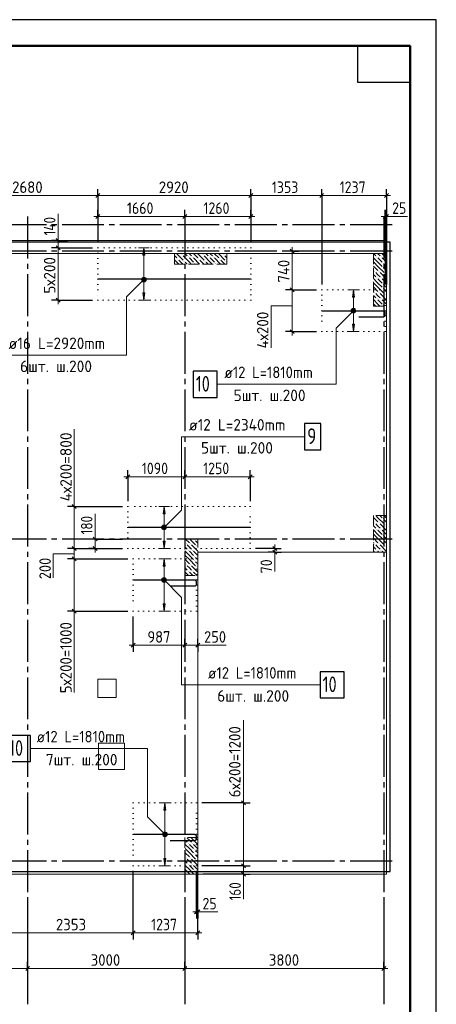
# Model space of a CAD drawing. Header units: millimetres. Extents: x 0 to 42000, y 0 to 29700.
# Tile 8 of 8: x 34048 to 42000, y 10896 to 29700. Entities that reach past the tile are written whole.
import ezdxf

# ---------------------------------------------------------------- set-up
doc = ezdxf.new("R2010")
doc.units = ezdxf.units.MM
for name, pattern in [('______2', [270, 200, -70]), ('______5', [1100, 800, -100, 100, -100]), ('______9', [100, 0, -100])]:
    doc.linetypes.add(name, pattern=pattern)
for name, color, linetype, lineweight in [('Standard', 7, 'Continuous', 25), ('ДОП Верх по Х', 7, 'Continuous', 18), ('ЖБ Перекрытие верхний уровень_1', 7, 'Continuous', 18), ('Общий01', 7, 'Continuous', 13), ('Позиционная метка номер позиции', 7, 'Continuous', 13), ('Примечания', 7, 'Continuous', 13), ('Размерная линия_ общее', 7, 'Continuous', 13)]:
    doc.layers.add(name, color=color, linetype=linetype, lineweight=lineweight)
doc.layers.add('ЖБ Пилон', color=7, linetype='______2', lineweight=13, true_color=0xa0a0a0)
doc.layers.add('Оси', color=7, linetype='______5', lineweight=13, true_color=0x656565)
doc.styles.add('ISOCPEUR', font='txt')

msp = doc.modelspace()

# ---------------------------------------------------------------- hatches: boundary and pattern name
at = {"layer": 'ДОП Верх по Х', "linetype": 'Continuous', "lineweight": 13, "transparency": 33554687}
for points in [[(36438, 25202), (36418, 25342), (36398, 25202)], [(40439, 24402), (40419, 24542), (40399, 24402)], [(36825, 20262), (36805, 20402), (36785, 20262)], [(36825, 19262), (36805, 19402), (36785, 19262)], [(36839, 14602), (36819, 14742), (36799, 14602)]]:
    msp.add_hatch(color=7, dxfattribs=at).paths.add_polyline_path(points)
for points in [[(36438, 24482), (36418, 24342), (36398, 24482)], [(40439, 23882), (40419, 23742), (40399, 23882)], [(36825, 19742), (36805, 19602), (36785, 19742)], [(36825, 18542), (36805, 18402), (36785, 18542)], [(36839, 13682), (36819, 13542), (36799, 13682)]]:
    msp.add_hatch(color=7, dxfattribs=at).paths.add_polyline_path(points, flags=16)
at = {"layer": 'ЖБ Пилон', "linetype": 'Continuous', "lineweight": 18, "transparency": 33554687}
for points in [[(37140, 25209), (37146, 25215), (37153, 25209), (37146, 25202)], [(37540, 25209), (37546, 25215), (37553, 25209), (37546, 25202)], [(37940, 25209), (37946, 25215), (37953, 25209), (37946, 25202)], [(37060, 25129), (37066, 25135), (37073, 25129), (37066, 25122)], [(37180, 25089), (37186, 25095), (37193, 25089), (37186, 25082)], [(37260, 25169), (37266, 25175), (37273, 25169), (37266, 25162)], [(37340, 25169), (37346, 25175), (37353, 25169), (37346, 25162)], [(37380, 25049), (37386, 25055), (37393, 25049), (37386, 25042)], [(37460, 25129), (37466, 25135), (37473, 25129), (37466, 25122)], [(37580, 25089), (37586, 25095), (37593, 25089), (37586, 25082)], [(37660, 25169), (37666, 25175), (37673, 25169), (37666, 25162)], [(37740, 25169), (37746, 25175), (37753, 25169), (37746, 25162)], [(37780, 25049), (37786, 25055), (37793, 25049), (37786, 25042)], [(37860, 25129), (37866, 25135), (37873, 25129), (37866, 25122)], [(37980, 25089), (37986, 25095), (37993, 25089), (37986, 25082)], [(40860, 25169), (40866, 25175), (40873, 25169), (40866, 25162)], [(40940, 25169), (40946, 25175), (40953, 25169), (40946, 25162)], [(40980, 25049), (40986, 25055), (40993, 25049), (40986, 25042)], [(40820, 24889), (40826, 24895), (40833, 24889), (40826, 24882)], [(40900, 24889), (40906, 24895), (40913, 24889), (40906, 24882)], [(40980, 24969), (40986, 24975), (40993, 24969), (40986, 24962)], [(41020, 24849), (41026, 24855), (41033, 24849), (41026, 24842)], [(40860, 24769), (40866, 24775), (40873, 24769), (40866, 24762)], [(40940, 24769), (40946, 24775), (40953, 24769), (40946, 24762)], [(40980, 24649), (40986, 24655), (40993, 24649), (40986, 24642)], [(40820, 24489), (40826, 24495), (40833, 24489), (40826, 24482)], [(40900, 24489), (40906, 24495), (40913, 24489), (40906, 24482)], [(40980, 24569), (40986, 24575), (40993, 24569), (40986, 24562)], [(41020, 24449), (41026, 24455), (41033, 24449), (41026, 24442)], [(40860, 24369), (40866, 24375), (40873, 24369), (40866, 24362)], [(40940, 24369), (40946, 24375), (40953, 24369), (40946, 24362)], [(40980, 24249), (40986, 24255), (40993, 24249), (40986, 24242)], [(40980, 20169), (40986, 20175), (40993, 20169), (40986, 20162)], [(40820, 20089), (40826, 20095), (40833, 20089), (40826, 20082)], [(40860, 19969), (40866, 19975), (40873, 19969), (40866, 19962)], [(40900, 20089), (40906, 20095), (40913, 20089), (40906, 20082)], [(40940, 19969), (40946, 19975), (40953, 19969), (40946, 19962)], [(41020, 20049), (41026, 20055), (41033, 20049), (41026, 20042)], [(37380, 19769), (37386, 19775), (37393, 19769), (37386, 19762)], [(40980, 19849), (40986, 19855), (40993, 19849), (40986, 19842)], [(40980, 19769), (40986, 19775), (40993, 19769), (40986, 19762)], [(37220, 19689), (37226, 19695), (37233, 19689), (37226, 19682)], [(37260, 19569), (37266, 19575), (37273, 19569), (37266, 19562)], [(37300, 19689), (37306, 19695), (37313, 19689), (37306, 19682)], [(37340, 19569), (37346, 19575), (37353, 19569), (37346, 19562)], [(37420, 19649), (37426, 19655), (37433, 19649), (37426, 19642)], [(40820, 19689), (40826, 19695), (40833, 19689), (40826, 19682)], [(40860, 19569), (40866, 19575), (40873, 19569), (40866, 19562)], [(40900, 19689), (40906, 19695), (40913, 19689), (40906, 19682)], [(40940, 19569), (40946, 19575), (40953, 19569), (40946, 19562)], [(41020, 19649), (41026, 19655), (41033, 19649), (41026, 19642)], [(37380, 19449), (37386, 19455), (37393, 19449), (37386, 19442)], [(37380, 19369), (37386, 19375), (37393, 19369), (37386, 19362)], [(37220, 19289), (37226, 19295), (37233, 19289), (37226, 19282)], [(37300, 19289), (37306, 19295), (37313, 19289), (37306, 19282)], [(37420, 19249), (37426, 19255), (37433, 19249), (37426, 19242)], [(37260, 19169), (37266, 19175), (37273, 19169), (37266, 19162)], [(37340, 19169), (37346, 19175), (37353, 19169), (37346, 19162)], [(37260, 13969), (37266, 13975), (37273, 13969), (37266, 13962)], [(37340, 13969), (37346, 13975), (37353, 13969), (37346, 13962)], [(37420, 14049), (37426, 14055), (37433, 14049), (37426, 14042)], [(37380, 13849), (37386, 13855), (37393, 13849), (37386, 13842)], [(37380, 13769), (37386, 13775), (37393, 13769), (37386, 13762)], [(37220, 13689), (37226, 13695), (37233, 13689), (37226, 13682)], [(37260, 13569), (37266, 13575), (37273, 13569), (37266, 13562)], [(37300, 13689), (37306, 13695), (37313, 13689), (37306, 13682)], [(37340, 13569), (37346, 13575), (37353, 13569), (37346, 13562)], [(37420, 13649), (37426, 13655), (37433, 13649), (37426, 13642)], [(37380, 13449), (37386, 13455), (37393, 13449), (37386, 13442)]]:
    msp.add_hatch(color=7, dxfattribs=at).paths.add_polyline_path(points, flags=16)
at = {"layer": 'Позиционная метка номер позиции', "linetype": 'Continuous', "lineweight": 13, "transparency": 33554687}
for points in [[(36450, 24706), (36386, 24769), (36375, 24749)], [(36450, 24706), (36375, 24749), (36430, 24694)], [(36430, 24694), (36375, 24749), (36375, 24726)], [(36430, 24694), (36375, 24726), (36407, 24694)], [(36407, 24694), (36375, 24726), (36386, 24706)], [(36461, 24726), (36407, 24781), (36386, 24769)], [(36461, 24726), (36386, 24769), (36450, 24706)], [(36461, 24749), (36430, 24781), (36407, 24781)], [(36461, 24749), (36407, 24781), (36461, 24726)], [(36430, 24781), (36461, 24749), (36450, 24769)], [(40451, 24110), (40387, 24173), (40376, 24153)], [(40451, 24110), (40376, 24153), (40430, 24098)], [(40430, 24098), (40376, 24153), (40376, 24130)], [(40430, 24098), (40376, 24130), (40407, 24098)], [(40407, 24098), (40376, 24130), (40387, 24110)], [(40462, 24130), (40407, 24185), (40387, 24173)], [(40462, 24130), (40387, 24173), (40451, 24110)], [(40462, 24153), (40430, 24185), (40407, 24185)], [(40462, 24153), (40407, 24185), (40462, 24130)], [(40430, 24185), (40462, 24153), (40451, 24173)], [(36762, 20013), (36837, 19970), (36774, 20033)], [(36762, 19990), (36817, 19958), (36762, 20013)], [(36762, 20013), (36817, 19958), (36837, 19970)], [(36794, 19958), (36762, 19990), (36774, 19970)], [(36762, 19990), (36794, 19958), (36817, 19958)], [(36774, 20033), (36849, 19990), (36794, 20045)], [(36774, 20033), (36837, 19970), (36849, 19990)], [(36794, 20045), (36849, 19990), (36849, 20013)], [(36794, 20045), (36849, 20013), (36817, 20045)], [(36817, 20045), (36849, 20013), (36837, 20033)], [(36762, 19013), (36794, 19045), (36774, 19033)], [(36794, 19045), (36762, 19013), (36762, 18990)], [(36794, 19045), (36762, 18990), (36817, 19045)], [(36817, 19045), (36762, 18990), (36774, 18970)], [(36817, 19045), (36774, 18970), (36837, 19033)], [(36837, 19033), (36774, 18970), (36794, 18958)], [(36837, 19033), (36794, 18958), (36849, 19013)], [(36849, 19013), (36794, 18958), (36817, 18958)], [(36849, 19013), (36817, 18958), (36849, 18990)], [(36849, 18990), (36817, 18958), (36837, 18970)], [(36787, 14110), (36830, 14185), (36776, 14130)], [(36776, 14130), (36830, 14185), (36807, 14185)], [(36776, 14130), (36807, 14185), (36776, 14153)], [(36776, 14153), (36807, 14185), (36787, 14173)], [(36787, 14110), (36851, 14173), (36830, 14185)], [(36807, 14098), (36851, 14173), (36787, 14110)], [(36807, 14098), (36862, 14153), (36851, 14173)], [(36830, 14098), (36862, 14153), (36807, 14098)], [(36830, 14098), (36862, 14130), (36862, 14153)], [(36862, 14130), (36830, 14098), (36851, 14110)]]:
    msp.add_hatch(color=7, dxfattribs=at).paths.add_polyline_path(points)

# ---------------------------------------------------------------- linework, layer by layer
at = {"layer": 'Standard', "color": 7, "linetype": 'Continuous', "lineweight": 35, "transparency": 33554687}
for p, q in [((41500, 27600), (41500, 20500)), ((41500, 27200), (41500, 20100))]:
    msp.add_line(p, q, dxfattribs=at)
at = {"layer": 'Standard', "color": 7, "linetype": 'Continuous', "lineweight": 50, "transparency": 33554687}
msp.add_line((41500, 27100), (41500, 23200), dxfattribs=at)
at = {"layer": 'Standard', "color": 7, "linetype": 'Continuous', "lineweight": 25, "transparency": 33554687}
for points in [[(0, 0), (42000, 0), (42000, 29700), (0, 29700), (0, 0)], [(41500, 29200), (41500, 28500), (40500, 28500), (40500, 29200), (41500, 29200)]]:
    msp.add_lwpolyline(points, close=True, dxfattribs=at)
at = {"layer": 'Standard', "color": 7, "linetype": 'Continuous', "lineweight": 50, "transparency": 33554687}
msp.add_lwpolyline([(2000, 29200), (41500, 29200), (41500, 500), (2000, 500), (2000, 29200)], close=True, dxfattribs=at)
at = {"layer": 'Standard', "color": 7, "linetype": 'Continuous', "lineweight": 13, "transparency": 33554687}
msp.add_lwpolyline([(41500, 29200), (2000, 29200), (2000, 6000), (41500, 6000), (41500, 29200)], dxfattribs=at)
at = {"layer": 'Standard', "color": 2, "linetype": 'Continuous', "lineweight": 13, "transparency": 33554687}
for points in [[(4250, 13382), (41050, 13382), (41050, 25482), (4250, 25482), (4250, 13382)], [(4250, 13382), (41050, 13382), (41050, 25232), (4250, 25232), (4250, 13382)]]:
    msp.add_lwpolyline(points, dxfattribs=at)
at = {"layer": 'Standard', "color": 254, "linetype": 'Continuous', "lineweight": 25, "true_color": 0xc4c4ff, "transparency": 33554687}
msp.add_lwpolyline([(7300, 13435), (41119, 13435), (41119, 25450), (7300, 25450), (7300, 13435)], dxfattribs=at)
at = {"layer": 'ДОП Верх по Х', "color": 7, "linetype": 'Continuous', "lineweight": 13, "transparency": 33554687}
for p, q in [((36418, 25342), (36318, 25342)), ((36418, 25342), (36398, 25202)), ((36398, 25202), (36438, 25202)), ((36438, 25202), (36418, 25342)), ((36418, 25342), (36518, 25342)), ((36418, 25342), (36418, 25342)), ((36418, 24482), (36418, 25202)), ((36418, 24342), (36398, 24482)), ((36398, 24482), (36438, 24482)), ((36438, 24482), (36418, 24342)), ((40419, 24542), (40319, 24542)), ((40419, 24542), (40399, 24402)), ((40439, 24402), (40419, 24542)), ((40419, 24542), (40519, 24542)), ((40419, 24542), (40419, 24542)), ((36418, 24342), (36318, 24342)), ((36418, 24342), (36518, 24342)), ((36418, 24342), (36418, 24342)), ((40399, 24402), (40439, 24402)), ((40419, 23882), (40419, 24402)), ((40419, 23742), (40319, 23742)), ((40419, 23742), (40399, 23882)), ((40399, 23882), (40439, 23882)), ((40439, 23882), (40419, 23742)), ((40419, 23742), (40519, 23742)), ((40419, 23742), (40419, 23742)), ((36805, 20402), (36705, 20402)), ((36805, 20402), (36785, 20262)), ((36825, 20262), (36805, 20402)), ((36805, 20402), (36905, 20402)), ((36805, 20402), (36805, 20402)), ((36785, 20262), (36825, 20262)), ((36805, 19742), (36805, 20262)), ((36805, 19602), (36705, 19602)), ((36805, 19602), (36785, 19742)), ((36785, 19742), (36825, 19742)), ((36825, 19742), (36805, 19602)), ((36805, 19602), (36905, 19602)), ((36805, 19602), (36805, 19602)), ((36805, 19402), (36705, 19402)), ((36805, 19402), (36785, 19262)), ((36825, 19262), (36805, 19402)), ((36805, 19402), (36905, 19402)), ((36805, 19402), (36805, 19402)), ((36785, 19262), (36825, 19262)), ((36805, 18542), (36805, 19262)), ((36805, 18402), (36785, 18542)), ((36785, 18542), (36825, 18542)), ((36825, 18542), (36805, 18402)), ((36805, 18402), (36705, 18402)), ((36805, 18402), (36905, 18402)), ((36805, 18402), (36805, 18402)), ((36819, 14742), (36719, 14742)), ((36819, 14742), (36799, 14602)), ((36839, 14602), (36819, 14742)), ((36819, 14742), (36919, 14742)), ((36819, 14742), (36819, 14742)), ((36799, 14602), (36839, 14602)), ((36819, 13682), (36819, 14602)), ((36819, 13542), (36719, 13542)), ((36819, 13542), (36799, 13682)), ((36799, 13682), (36839, 13682)), ((36839, 13682), (36819, 13542)), ((36819, 13542), (36919, 13542)), ((36819, 13542), (36819, 13542))]:
    msp.add_line(p, q, dxfattribs=at)
at = {"layer": 'ДОП Верх по Х', "color": 7, "linetype": 'Continuous', "lineweight": 25, "transparency": 33554687}
for p, q in [((38452, 24742), (35548, 24742)), ((38444, 20002), (36116, 20002))]:
    msp.add_line(p, q, dxfattribs=at)
for points in [[(39819, 24142), (40983, 24142), (40990, 24141), (40997, 24138), (41003, 24135), (41008, 24131), (41012, 24126), (41016, 24119), (41018, 24113), (41019, 24106), (41019, 24055), (41018, 24049), (41016, 24042), (41012, 24036), (41008, 24031), (41003, 24026), (40997, 24023), (40990, 24021), (40983, 24020), (40519, 24020)], [(37360, 22487), (37820, 22487), (37820, 22987), (37360, 22987), (37360, 22487)], [(39486, 21486), (39796, 21486), (39796, 21986), (39486, 21986), (39486, 21486)], [(36219, 19002), (37383, 19002), (37390, 19001), (37397, 18998), (37403, 18995), (37408, 18991), (37412, 18986), (37416, 18979), (37418, 18973), (37419, 18966), (37419, 18915), (37418, 18909), (37416, 18902), (37412, 18896), (37408, 18891), (37403, 18886), (37397, 18883), (37390, 18881), (37383, 18880), (36919, 18880)], [(39781, 16747), (40241, 16747), (40241, 17247), (39781, 17247), (39781, 16747)], [(33796, 15530), (34256, 15530), (34256, 16030), (33796, 16030), (33796, 15530)], [(36219, 14142), (37383, 14142), (37390, 14141), (37397, 14138), (37403, 14135), (37408, 14131), (37412, 14126), (37416, 14119), (37418, 14113), (37419, 14106), (37419, 14055), (37418, 14049), (37416, 14042), (37412, 14036), (37408, 14031), (37403, 14026), (37397, 14023), (37390, 14021), (37383, 14020), (36919, 14020)]]:
    msp.add_lwpolyline(points, dxfattribs=at)
at = {"layer": 'ЖБ Перекрытие верхний уровень_1', "color": 7, "linetype": 'Continuous', "lineweight": 18, "transparency": 33554687}
for p, q in [((41050, 25482), (4250, 25482)), ((41050, 19532), (41050, 25482)), ((37450, 13382), (37450, 19532)), ((37450, 19532), (41050, 19532)), ((35540, 17102), (35890, 17102)), ((35540, 16752), (35540, 17102)), ((35890, 17102), (35890, 16752)), ((35890, 16752), (35540, 16752)), ((35550, 15382), (35550, 15882)), ((35550, 15882), (36050, 15882)), ((36050, 15882), (36050, 15382)), ((36050, 15382), (35550, 15382)), ((12350, 13382), (37450, 13382))]:
    msp.add_line(p, q, dxfattribs=at)
at = {"layer": 'ЖБ Пилон', "color": 253, "linetype": '______2', "lineweight": 13, "true_color": 0xa0a0a0, "transparency": 33554687}
for p, q in [((37000, 25232), (37000, 25032)), ((38000, 25232), (37000, 25232)), ((38000, 25032), (38000, 25232)), ((41050, 25232), (40800, 25232)), ((40800, 25232), (40800, 24232)), ((41050, 24232), (41050, 25232)), ((37000, 25032), (38000, 25032)), ((40800, 24232), (41050, 24232)), ((41050, 20232), (40800, 20232)), ((40800, 20232), (40800, 19532)), ((41050, 19532), (41050, 20232)), ((37450, 19782), (37200, 19782)), ((37200, 19782), (37200, 19082)), ((37450, 19082), (37450, 19782)), ((40800, 19532), (41050, 19532)), ((37200, 19082), (37450, 19082)), ((37450, 14082), (37200, 14082)), ((37200, 14082), (37200, 13382)), ((37450, 13382), (37450, 14082)), ((37200, 13382), (37450, 13382))]:
    msp.add_line(p, q, dxfattribs=at)
at = {"layer": 'ЖБ Пилон', "color": 9, "linetype": 'Continuous', "lineweight": 18, "true_color": 0xc7c7c7, "transparency": 33554687}
for p, q in [((37046, 25229), (37166, 25109)), ((37123, 25232), (37126, 25229)), ((37203, 25232), (37246, 25189)), ((37286, 25229), (37283, 25232)), ((37326, 25189), (37286, 25229)), ((37363, 25232), (37446, 25149)), ((37446, 25229), (37566, 25109)), ((37523, 25232), (37526, 25229)), ((37603, 25232), (37646, 25189)), ((37686, 25229), (37683, 25232)), ((37726, 25189), (37686, 25229)), ((37763, 25232), (37846, 25149)), ((37846, 25229), (37966, 25109)), ((37923, 25232), (37926, 25229)), ((40803, 25232), (40846, 25189)), ((40886, 25229), (40883, 25232)), ((40926, 25189), (40886, 25229)), ((40963, 25232), (41046, 25149)), ((41046, 25229), (41050, 25225)), ((37000, 25195), (37046, 25149)), ((37000, 25115), (37083, 25032)), ((37163, 25032), (37086, 25109)), ((37286, 25069), (37166, 25189)), ((37206, 25069), (37243, 25032)), ((37286, 25149), (37366, 25069)), ((37286, 25069), (37323, 25032)), ((37366, 25149), (37483, 25032)), ((37563, 25032), (37486, 25109)), ((37686, 25069), (37566, 25189)), ((37606, 25069), (37643, 25032)), ((37686, 25149), (37766, 25069)), ((37686, 25069), (37723, 25032)), ((37766, 25149), (37883, 25032)), ((37963, 25032), (37886, 25109)), ((38000, 25155), (37966, 25189)), ((40886, 25069), (40800, 25155)), ((40806, 25069), (40886, 24989)), ((40886, 25149), (40966, 25069)), ((40886, 25069), (40966, 24989)), ((40966, 25149), (41050, 25065)), ((41046, 24989), (41006, 25029)), ((40806, 24989), (40800, 24995)), ((40800, 24915), (40806, 24909)), ((40800, 24835), (40846, 24789)), ((40806, 24989), (40886, 24909)), ((40886, 24829), (40846, 24869)), ((40886, 24989), (41006, 24869)), ((40926, 24789), (40886, 24829)), ((40926, 24869), (41046, 24749)), ((41006, 24949), (41050, 24905)), ((41050, 24985), (41046, 24989)), ((41046, 24829), (41050, 24825)), ((40886, 24669), (40800, 24755)), ((40806, 24669), (40886, 24589)), ((40886, 24749), (40966, 24669)), ((40886, 24669), (40966, 24589)), ((40966, 24749), (41050, 24665)), ((40806, 24589), (40800, 24595)), ((40800, 24515), (40806, 24509)), ((40806, 24589), (40886, 24509)), ((40886, 24429), (40846, 24469)), ((40886, 24589), (41006, 24469)), ((40926, 24469), (41046, 24349)), ((41046, 24589), (41006, 24629)), ((41006, 24549), (41050, 24505)), ((41050, 24585), (41046, 24589)), ((40800, 24435), (40846, 24389)), ((40886, 24269), (40800, 24355)), ((40806, 24269), (40843, 24232)), ((40926, 24389), (40886, 24429)), ((40886, 24349), (40966, 24269)), ((40886, 24269), (40923, 24232)), ((40966, 24349), (41050, 24265)), ((41046, 24429), (41050, 24425)), ((40806, 20189), (40800, 20195)), ((40806, 20189), (40886, 20109)), ((40843, 20232), (40886, 20189)), ((40886, 20189), (41006, 20069)), ((40923, 20232), (40966, 20189)), ((41046, 20189), (41006, 20229)), ((41006, 20149), (41050, 20105)), ((41050, 20185), (41046, 20189)), ((40800, 20115), (40806, 20109)), ((40800, 20035), (40846, 19989)), ((40886, 19869), (40800, 19955)), ((40886, 20029), (40846, 20069)), ((40926, 19989), (40886, 20029)), ((40886, 19949), (40966, 19869)), ((40926, 20069), (41046, 19949)), ((40966, 19949), (41050, 19865)), ((41046, 20029), (41050, 20025)), ((37213, 19782), (37286, 19709)), ((37293, 19782), (37406, 19669)), ((37406, 19749), (37450, 19705)), ((40806, 19789), (40800, 19795)), ((40806, 19869), (40886, 19789)), ((40806, 19789), (40886, 19709)), ((40886, 19869), (40966, 19789)), ((40886, 19789), (41006, 19669)), ((41046, 19789), (41006, 19829)), ((41006, 19749), (41050, 19705)), ((41050, 19785), (41046, 19789)), ((37200, 19715), (37206, 19709)), ((37200, 19635), (37246, 19589)), ((37286, 19629), (37246, 19669)), ((37326, 19589), (37286, 19629)), ((37326, 19669), (37446, 19549)), ((37446, 19629), (37450, 19625)), ((40800, 19715), (40806, 19709)), ((40800, 19635), (40846, 19589)), ((40886, 19629), (40846, 19669)), ((40926, 19589), (40886, 19629)), ((40926, 19669), (41046, 19549)), ((41046, 19629), (41050, 19625)), ((37286, 19469), (37200, 19555)), ((37206, 19389), (37200, 19395)), ((37206, 19469), (37286, 19389)), ((37206, 19389), (37286, 19309)), ((37286, 19549), (37366, 19469)), ((37286, 19469), (37366, 19389)), ((37286, 19389), (37406, 19269)), ((37366, 19549), (37450, 19465)), ((37446, 19389), (37406, 19429)), ((37450, 19385), (37446, 19389)), ((40823, 19532), (40800, 19555)), ((40886, 19549), (40903, 19532)), ((40966, 19549), (40983, 19532)), ((37200, 19315), (37206, 19309)), ((37200, 19235), (37246, 19189)), ((37286, 19229), (37246, 19269)), ((37326, 19189), (37286, 19229)), ((37326, 19269), (37446, 19149)), ((37406, 19349), (37450, 19305)), ((37446, 19229), (37450, 19225)), ((37273, 19082), (37200, 19155)), ((37286, 19149), (37353, 19082)), ((37366, 19149), (37433, 19082)), ((37200, 14035), (37246, 13989)), ((37286, 13869), (37200, 13955)), ((37286, 14029), (37246, 14069)), ((37326, 13989), (37286, 14029)), ((37286, 13949), (37366, 13869)), ((37326, 14069), (37446, 13949)), ((37366, 13949), (37450, 13865)), ((37393, 14082), (37406, 14069)), ((37446, 14029), (37450, 14025)), ((37206, 13789), (37200, 13795)), ((37206, 13869), (37286, 13789)), ((37206, 13789), (37286, 13709)), ((37286, 13869), (37366, 13789)), ((37286, 13789), (37406, 13669)), ((37446, 13789), (37406, 13829)), ((37406, 13749), (37450, 13705)), ((37450, 13785), (37446, 13789)), ((37200, 13715), (37206, 13709)), ((37200, 13635), (37246, 13589)), ((37286, 13469), (37200, 13555)), ((37286, 13629), (37246, 13669)), ((37326, 13589), (37286, 13629)), ((37286, 13549), (37366, 13469)), ((37326, 13669), (37446, 13549)), ((37366, 13549), (37450, 13465)), ((37446, 13629), (37450, 13625)), ((37206, 13389), (37200, 13395)), ((37206, 13469), (37286, 13389)), ((37206, 13389), (37213, 13382)), ((37286, 13469), (37366, 13389)), ((37286, 13389), (37293, 13382)), ((37446, 13389), (37406, 13429)), ((37450, 13385), (37446, 13389))]:
    msp.add_line(p, q, dxfattribs=at)
at = {"layer": 'Общий01', "color": 251, "linetype": 'Continuous', "lineweight": 13, "true_color": 0x656565, "transparency": 33554687}
for p, q in [((34780, 25482), (34780, 25992)), ((41050, 25941), (41450, 25941)), ((35087, 20402), (35087, 21882)), ((35487, 19782), (35487, 20262)), ((38915, 19532), (38915, 19162)), ((35087, 16852), (35087, 18402)), ((37450, 17752), (37990, 17752)), ((38320, 14742), (38320, 16322)), ((38320, 13382), (38320, 12902)), ((37450, 12659), (37830, 12659))]:
    msp.add_line(p, q, dxfattribs=at)
for points in [[(39248, 24236), (38848, 24236), (38848, 23436)], [(35087, 19499), (34687, 19499), (34687, 19039)]]:
    msp.add_lwpolyline(points, dxfattribs=at)
at = {"layer": 'Оси', "color": 8, "linetype": '______5', "lineweight": -3, "transparency": 33554687}
for p, q in [((41157, 25782), (3764, 25782)), ((34200, 25939), (34200, 12896)), ((37200, 25939), (37200, 12896)), ((41000, 25939), (41000, 12896)), ((41157, 25282), (3764, 25282)), ((41157, 19782), (3764, 19782)), ((41157, 13632), (3764, 13632))]:
    msp.add_line(p, q, dxfattribs=at)
at = {"layer": 'Оси', "color": 7, "linetype": 'Continuous', "lineweight": 25, "transparency": 33554687}
for p, q in [((34200, 12896), (34200, 10896)), ((37200, 12896), (37200, 10896)), ((41000, 12896), (41000, 10896))]:
    msp.add_line(p, q, dxfattribs=at)
at = {"layer": 'Позиционная метка номер позиции', "color": 7, "linetype": 'Continuous', "lineweight": 13, "transparency": 33554687}
for p, q in [((36386, 24769), (36386, 24769)), ((36386, 24706), (36386, 24706)), ((36450, 24769), (36450, 24769)), ((36450, 24706), (36450, 24706)), ((40387, 24173), (40387, 24173)), ((40387, 24110), (40387, 24110)), ((40451, 24173), (40451, 24173)), ((40451, 24110), (40451, 24110)), ((36774, 20033), (36774, 20033)), ((36774, 19970), (36774, 19970)), ((36837, 20033), (36837, 20033)), ((36837, 19970), (36837, 19970)), ((36774, 19033), (36774, 19033)), ((36837, 19033), (36837, 19033)), ((36774, 18970), (36774, 18970)), ((36837, 18970), (36837, 18970)), ((36787, 14173), (36787, 14173)), ((36787, 14110), (36787, 14110)), ((36851, 14173), (36851, 14173)), ((36851, 14110), (36851, 14110))]:
    msp.add_line(p, q, dxfattribs=at)
for points in [[(36418, 24737), (36085, 24404), (36085, 23293), (33700, 23293)], [(40419, 24142), (40086, 23808), (40086, 22737), (37820, 22737)], [(36805, 20002), (37139, 20335), (37139, 21736), (39486, 21736)], [(36805, 19002), (37139, 18668), (37139, 16997), (39768, 16997)], [(36819, 14142), (36486, 14475), (36486, 15780), (34256, 15780)]]:
    msp.add_lwpolyline(points, dxfattribs=at)
for centre in [(36418, 24737), (40419, 24142), (36805, 20002), (36805, 19002), (36819, 14142)]:
    msp.add_circle(centre, 45, dxfattribs=at)
at = {"layer": 'Примечания', "color": 7, "linetype": '______9', "lineweight": 13, "transparency": 33554687}
for p, q in [((35540, 25342), (35540, 24342)), ((38460, 25342), (35540, 25342)), ((38460, 24342), (38460, 25342)), ((39813, 24542), (39813, 23742)), ((41025, 24542), (39813, 24542)), ((41025, 23742), (41025, 24542)), ((35540, 24342), (38460, 24342)), ((39813, 23742), (41025, 23742)), ((36110, 20402), (36110, 19602)), ((38450, 20402), (36110, 20402)), ((38450, 19602), (38450, 20402)), ((36110, 19602), (38450, 19602)), ((36213, 19402), (36213, 18402)), ((37425, 19402), (36213, 19402)), ((37425, 18402), (37425, 19402)), ((36213, 18402), (37425, 18402)), ((36213, 14742), (36213, 13542)), ((37425, 14742), (36213, 14742)), ((37425, 13542), (37425, 14742)), ((36213, 13542), (37425, 13542))]:
    msp.add_line(p, q, dxfattribs=at)
at = {"layer": 'Размерная линия_ общее', "color": 251, "linetype": 'Continuous', "lineweight": 13, "true_color": 0x656565, "transparency": 33554687}
for p, q in [((32860, 26341), (35540, 26341)), ((35540, 26341), (38460, 26341)), ((38460, 26341), (39813, 26341)), ((39813, 26341), (41050, 26341)), ((41050, 26341), (41125, 26341)), ((35540, 25941), (35465, 25941)), ((35540, 25941), (37200, 25941)), ((37200, 25941), (38460, 25941)), ((38460, 25941), (38535, 25941)), ((41025, 25941), (40950, 25941)), ((41025, 25941), (41050, 25941)), ((41050, 25941), (41125, 25941)), ((34780, 25482), (34780, 25557)), ((34780, 25482), (34780, 25342)), ((34780, 25342), (34780, 24342)), ((39248, 25282), (39248, 25357)), ((39248, 24542), (39248, 23742)), ((34780, 24342), (34780, 24267)), ((39248, 23742), (39248, 23667)), ((36110, 20970), (36035, 20970)), ((36110, 20970), (37200, 20970)), ((37200, 20970), (38450, 20970)), ((38450, 20970), (38525, 20970)), ((35087, 20402), (35087, 20477)), ((35087, 20402), (35087, 19602)), ((35487, 19782), (35487, 19857)), ((35487, 19602), (35487, 19782)), ((35087, 19602), (35087, 19402)), ((35487, 19602), (35487, 19527)), ((38915, 19602), (38915, 19677)), ((38915, 19532), (38915, 19602)), ((35087, 19402), (35087, 18402)), ((38915, 19532), (38915, 19457)), ((35087, 18402), (35087, 18327)), ((36213, 17752), (36138, 17752)), ((36213, 17752), (37200, 17752)), ((37200, 17752), (37450, 17752)), ((37450, 17752), (37525, 17752)), ((38320, 14742), (38320, 14817)), ((38320, 14742), (38320, 13542)), ((38320, 13542), (38320, 13382)), ((38320, 13382), (38320, 13307)), ((37425, 12659), (37350, 12659)), ((37425, 12659), (37450, 12659)), ((37450, 12659), (37525, 12659)), ((33860, 12259), (36213, 12259)), ((36213, 12259), (37450, 12259)), ((37450, 12259), (37525, 12259))]:
    msp.add_line(p, q, dxfattribs=at)
at = {"layer": 'Размерная линия_ общее', "color": 251, "linetype": 'Continuous', "lineweight": 25, "true_color": 0x656565, "transparency": 33554687}
for p, q in [((35502, 26303), (35577, 26378)), ((38422, 26303), (38497, 26378)), ((39775, 26303), (39850, 26378)), ((41012, 26303), (41087, 26378)), ((35502, 25903), (35577, 25978)), ((37162, 25903), (37237, 25978)), ((38422, 25903), (38497, 25978)), ((40987, 25903), (41062, 25978)), ((41012, 25903), (41087, 25978)), ((34743, 25519), (34818, 25444)), ((34743, 25379), (34818, 25304)), ((39210, 25319), (39285, 25244)), ((39210, 24579), (39285, 24504)), ((34743, 24379), (34818, 24304)), ((39210, 23779), (39285, 23704)), ((36072, 20932), (36147, 21007)), ((37162, 20932), (37237, 21007)), ((38412, 20932), (38487, 21007)), ((35050, 20439), (35125, 20364)), ((35525, 19744), (35450, 19819)), ((35050, 19639), (35125, 19564)), ((35525, 19564), (35450, 19639)), ((38953, 19564), (38878, 19639)), ((38953, 19494), (38878, 19569)), ((35050, 19439), (35125, 19364)), ((35050, 18439), (35125, 18364)), ((36175, 17715), (36250, 17790)), ((37162, 17715), (37237, 17790)), ((37412, 17715), (37487, 17790)), ((38282, 14779), (38357, 14704)), ((38282, 13579), (38357, 13504)), ((38282, 13419), (38357, 13344)), ((37387, 12622), (37462, 12697)), ((37412, 12622), (37487, 12697)), ((36175, 12222), (36250, 12297)), ((37412, 12222), (37487, 12297))]:
    msp.add_line(p, q, dxfattribs=at)
at = {"layer": 'Размерная линия_ общее', "color": 251, "linetype": 'Continuous', "lineweight": -3, "true_color": 0x656565, "transparency": 33554687}
for p, q in [((35540, 26341), (35540, 26466)), ((35540, 26341), (35540, 26216)), ((35540, 26341), (35540, 25450)), ((38460, 26341), (38460, 26466)), ((38460, 26341), (38460, 26216)), ((38460, 26341), (38460, 25450)), ((39813, 26341), (39813, 26466)), ((39813, 26341), (39813, 26216)), ((39813, 26341), (39813, 24642)), ((41050, 26341), (41050, 26466)), ((41050, 26341), (41050, 26216)), ((41050, 26341), (41050, 25582)), ((35540, 25941), (35540, 26066)), ((37200, 25941), (37200, 26066)), ((38460, 25941), (38460, 26066)), ((41025, 25941), (41025, 26066)), ((41050, 25941), (41050, 26066)), ((35540, 25941), (35540, 25816)), ((35540, 25941), (35540, 25450)), ((37200, 25941), (37200, 25816)), ((37200, 25941), (37200, 25882)), ((38460, 25941), (38460, 25816)), ((38460, 25941), (38460, 25450)), ((41025, 25941), (41025, 25816)), ((41025, 25941), (41025, 24642)), ((41050, 25941), (41050, 25816)), ((41050, 25941), (41050, 24642)), ((34780, 25482), (34655, 25482)), ((34780, 25482), (34905, 25482)), ((34780, 25482), (34961, 25482)), ((34780, 25342), (34655, 25342)), ((34780, 25342), (34905, 25342)), ((34780, 25342), (35440, 25342)), ((39248, 25282), (39123, 25282)), ((39248, 25282), (39373, 25282)), ((39248, 25282), (39248, 25282)), ((39248, 24542), (39123, 24542)), ((39248, 24542), (39373, 24542)), ((39248, 24542), (39713, 24542)), ((34780, 24342), (34655, 24342)), ((34780, 24342), (34905, 24342)), ((34780, 24342), (35440, 24342)), ((39248, 23742), (39123, 23742)), ((39248, 23742), (39373, 23742)), ((39248, 23742), (39713, 23742)), ((36110, 20970), (36110, 21095)), ((37200, 20970), (37200, 21095)), ((38450, 20970), (38450, 21095)), ((36110, 20970), (36110, 20845)), ((36110, 20970), (36110, 20502)), ((37200, 20970), (37200, 20845)), ((37200, 20970), (37200, 20970)), ((38450, 20970), (38450, 20845)), ((38450, 20970), (38450, 20502)), ((35087, 20402), (34962, 20402)), ((35087, 20402), (35212, 20402)), ((35087, 20402), (36010, 20402)), ((35487, 19782), (35362, 19782)), ((35487, 19782), (35612, 19782)), ((35487, 19782), (36010, 19782)), ((35087, 19602), (34962, 19602)), ((35087, 19602), (35212, 19602)), ((35087, 19602), (36010, 19602)), ((35487, 19602), (35362, 19602)), ((35487, 19602), (35612, 19602)), ((35487, 19602), (36010, 19602)), ((38915, 19602), (38550, 19602)), ((38915, 19602), (38790, 19602)), ((38915, 19602), (39040, 19602)), ((35087, 19402), (34962, 19402)), ((35087, 19402), (35212, 19402)), ((35087, 19402), (36113, 19402)), ((38915, 19532), (38790, 19532)), ((38915, 19532), (39040, 19532)), ((38915, 19532), (38915, 19532)), ((35087, 18402), (34962, 18402)), ((35087, 18402), (35212, 18402)), ((35087, 18402), (36113, 18402)), ((36213, 17752), (36213, 18302)), ((36213, 17752), (36213, 17877)), ((37200, 17752), (37200, 17877)), ((37450, 17752), (37450, 17877)), ((36213, 17752), (36213, 17627)), ((37200, 17752), (37200, 17627)), ((37200, 17752), (37200, 17752)), ((37450, 17752), (37450, 17627)), ((38320, 14742), (38195, 14742)), ((38320, 14742), (38445, 14742)), ((38320, 13542), (38195, 13542)), ((38320, 13542), (38445, 13542)), ((37425, 12659), (37425, 13442)), ((37450, 12659), (37450, 13442)), ((38320, 13382), (38195, 13382)), ((38320, 13382), (38445, 13382)), ((37450, 12259), (37450, 13282)), ((37425, 12659), (37425, 12784)), ((37425, 12659), (37425, 12534)), ((37450, 12659), (37450, 12784)), ((37450, 12659), (37450, 12534)), ((36213, 12259), (36213, 12384)), ((36213, 12259), (36213, 12134)), ((37450, 12259), (37450, 12384)), ((37450, 12259), (37450, 12134))]:
    msp.add_line(p, q, dxfattribs=at)
at = {"layer": 'Размерная линия_ общее', "color": 253, "linetype": 'Continuous', "lineweight": -3, "true_color": 0xa0a0a0, "transparency": 33554687}
for p, q in [((34200, 11582), (34200, 11707)), ((37200, 11582), (37200, 11707)), ((41000, 11582), (41000, 11707)), ((34200, 11582), (34200, 11457)), ((34200, 11582), (34200, 11096)), ((37200, 11582), (37200, 11457)), ((37200, 11582), (37200, 11096)), ((41000, 11582), (41000, 11457)), ((41000, 11582), (41000, 11096))]:
    msp.add_line(p, q, dxfattribs=at)
at = {"layer": 'Размерная линия_ общее', "color": 7, "linetype": 'Continuous', "lineweight": 13, "transparency": 33554687}
for p, q in [((31900, 11582), (34200, 11582)), ((34200, 11582), (37200, 11582)), ((37200, 11582), (41000, 11582)), ((41000, 11582), (41075, 11582))]:
    msp.add_line(p, q, dxfattribs=at)
at = {"layer": 'Размерная линия_ общее', "color": 7, "linetype": 'Continuous', "lineweight": 25, "transparency": 33554687}
for p, q in [((34162, 11544), (34237, 11619)), ((37162, 11544), (37237, 11619)), ((40962, 11544), (41037, 11619))]:
    msp.add_line(p, q, dxfattribs=at)
at = {"layer": 'Размерная линия_ общее', "color": 251, "linetype": 'Continuous', "lineweight": 13, "true_color": 0x656565, "transparency": 33554687}
msp.add_lwpolyline([(39248, 25282), (39248, 24649), (39248, 24649), (39248, 24542)], dxfattribs=at)
at = {"layer": 'Размерная линия_ общее', "color": 251, "linetype": 'Continuous', "lineweight": -3, "true_color": 0x656565, "transparency": 33554687}
for points in [[(37450, 17752), (37450, 17769), (37450, 17769), (37450, 17812)], [(38320, 14742), (38297, 14742), (38297, 14742), (37525, 14742)], [(38320, 13542), (38301, 13542), (38301, 13542), (37525, 13542)], [(36213, 12259), (36213, 12276), (36213, 12276), (36213, 13442)], [(38320, 13382), (38301, 13382), (38301, 13382), (37550, 13382)]]:
    msp.add_lwpolyline(points, dxfattribs=at)

# ---------------------------------------------------------------- texts
at = {"layer": 'ДОП Верх по Х', "color": 7, "linetype": 'Continuous', "lineweight": 13, "transparency": 33554687, "attachment_point": 7, "style": 'ISOCPEUR'}
for s, insert, char_height, width in [('\\W0.96;ø16 L=2920mm ', (33835, 23410), 220, 2150.52), ('\\W0.97;6шт. ш.200 ', (34055, 22970), 220, 1712.32), ('\\W0.92;ø12 L=1810mm ', (37955, 22855), 220, 2058.24), ('\\W0.75;10', (37410, 22597), 300, 472.28), ('\\W0.97;5шт. ш.200 ', (38131, 22415), 220, 1712.32), ('\\W0.96;ø12 L=2340mm ', (37277, 21853), 220, 2172.6), ('\\W0.78;9', (39536, 21596), 300, 326.41), ('\\W0.97;5шт. ш.200 ', (37508, 21413), 220, 1712.32), ('\\W0.92;ø12 L=1810mm ', (37642, 17115), 220, 2058.24), ('\\W0.75;10', (39831, 16857), 300, 472.27), ('\\W0.97;6шт. ш.200 ', (37818, 16675), 220, 1712.33), ('\\W0.92;ø12 L=1810mm ', (34371, 15898), 220, 2058.24), ('\\W0.75;10', (33846, 15640), 300, 472.27), ('\\W0.97;7шт. ш.200 ', (34547, 15458), 220, 1712.33)]:
    msp.add_mtext(s, dxfattribs=dict(at, insert=insert, char_height=char_height, width=width))
at = {"layer": 'Размерная линия_ общее', "color": 251, "linetype": 'Continuous', "lineweight": 25, "true_color": 0x656565, "transparency": 33554687, "char_height": 220, "attachment_point": 7, "style": 'ISOCPEUR'}
for s, insert, width in [('\\W0.93;2680', (33903, 26391), 718.09), ('\\W0.93;2920', (36703, 26391), 718.09), ('\\W0.87;1353', (38861, 26391), 666.9), ('\\W0.87;1237', (40156, 26391), 666.92), ('\\W0.87;1660', (36095, 25991), 666.9), ('\\W0.87;1260', (37555, 25991), 666.9), ('\\W0.87;25', (41157, 25991), 403.93), ('\\W0.87;1090', (36380, 21020), 666.91), ('\\W0.87;1250', (37550, 21020), 666.91), ('\\W0.91;987', (36486, 17802), 561.98), ('\\W0.91;250', (37567, 17802), 561.99), ('\\W0.87;25', (37537, 12709), 403.93), ('\\W0.93;2353', (34739, 12309), 718.1), ('\\W0.87;1237', (36556, 12309), 666.92)]:
    msp.add_mtext(s, dxfattribs=dict(at, insert=insert, width=width))
at = {"layer": 'Размерная линия_ общее', "color": 251, "linetype": 'Continuous', "lineweight": 25, "true_color": 0x656565, "transparency": 33554687, "char_height": 220, "attachment_point": 7, "rotation": 90, "style": 'ISOCPEUR'}
for s, insert, width in [('\\W0.83;140', (34730, 25579), 531.42), ('\\W0.95;5х200', (34730, 24468), 873.37), ('\\W0.92;740', (39198, 24681), 584.44), ('\\W0.95;4х200', (38797, 23421), 895.57), ('\\W0.97;4х200=800', (35041, 20501), 1513.53), ('\\W0.83;180', (35437, 19869), 508.57), ('\\W0.91;200', (34643, 19013), 561.99), ('\\W0.87;70', (38865, 19128), 403.92), ('\\W0.94;5х200=1000', (35040, 16836), 1598.72), ('\\W0.94;6х200=1200', (38263, 14849), 1598.72), ('\\W0.83;160', (38270, 12878), 508.57)]:
    msp.add_mtext(s, dxfattribs=dict(at, insert=insert, width=width))
at = {"layer": 'Размерная линия_ общее', "color": 7, "linetype": 'Continuous', "lineweight": 25, "transparency": 33554687, "char_height": 220, "width": 718.09, "attachment_point": 7, "style": 'ISOCPEUR'}
for s, insert in [('\\W0.93;3000', (35403, 11632)), ('\\W0.93;3800', (38803, 11632))]:
    msp.add_mtext(s, dxfattribs=dict(at, insert=insert))

doc.saveas('drawing.dxf')
